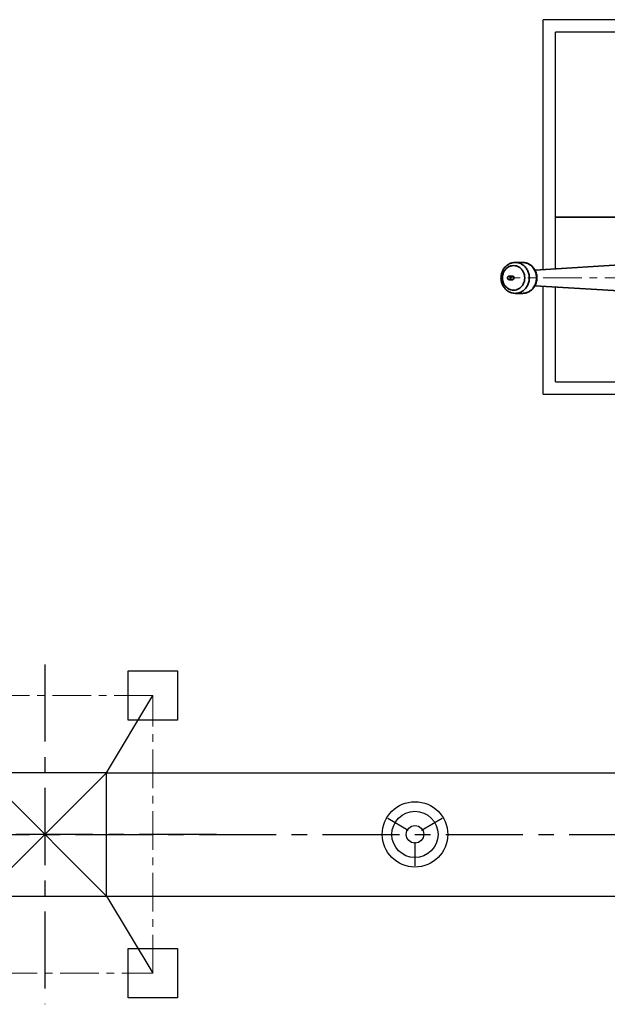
# Model space of a CAD drawing. Header units: inches. Extents: x -341304 to 31571016, y -692717 to 2132253.
# Tile 145 of 256: x 541203 to 550728, y -304236 to -288284. Entities that reach past the tile are written whole.
import ezdxf

# ---------------------------------------------------------------- set-up
doc = ezdxf.new("R2010")
doc.units = ezdxf.units.IN
doc.header["$MEASUREMENT"] = 0
doc.linetypes.add('CENTER', pattern=[2, 1.25, -0.25, 0.25, -0.25])
doc.linetypes.add('CENTRE', pattern=[1.5, 0.75, -0.25, 0.25, -0.25])
doc.layers.add('CEN', color=1, linetype='CENTER')
doc.layers.add('TOWER', color=7, linetype='Continuous')
doc.layers.add('CENTER', color=2, linetype='CENTER', lineweight=15)

# ---------------------------------------------------------------- blocks, each defined once
blk = doc.blocks.new('tyyyy')
at = {"color": 230, "ltscale": 100}
for p, q in [((-1266340, 589432), (-1274902, 589432)), ((-1274902, 585385), (-1274902, 589432)), ((-1266140, 589232), (-1274702, 589232)), ((-1274702, 585398), (-1274702, 589232)), ((-1274902, 583364), (-1274902, 585113)), ((-1274702, 583564), (-1274702, 585101)), ((-1274702, 583564), (-1263887, 583564)), ((-1274902, 583364), (-1264087, 583364))]:
    blk.add_line(p, q, dxfattribs=at)
at = {"color": 230, "linetype": 'CENTRE', "lineweight": 35, "ltscale": 2500}
blk.add_line((-1274702, 586232), (-1255686, 586232), dxfattribs=at)
at = {"color": 230, "linetype": 'Continuous', "lineweight": 35}
for p, q in [((-1275237, 585499), (-1275353, 585499)), ((-1273240, 585488), (-1275037, 585377)), ((-1275401, 585279), (-1275454, 585279)), ((-1275401, 585219), (-1275454, 585219)), ((-1275237, 584999), (-1275353, 584999)), ((-1273240, 585011), (-1275037, 585121))]:
    blk.add_line(p, q, dxfattribs=at)
at = {"color": 230, "linetype": 'CENTER', "lineweight": 13, "ltscale": 500}
blk.add_line((-1272276, 585250), (-1275454, 585250), dxfattribs=at)
at = {"color": 230, "linetype": 'Continuous', "lineweight": 35}
for points, start_tangent, end_tangent in [([(-1275353, 585499), (-1275404, 585493), (-1275453, 585475), (-1275498, 585445), (-1275535, 585405), (-1275563, 585357), (-1275580, 585304), (-1275586, 585248), (-1275580, 585192), (-1275562, 585139), (-1275534, 585092), (-1275497, 585053), (-1275453, 585023), (-1275404, 585005), (-1275353, 584999)], (-1, 0), (1, 0)), ([(-1275353, 585499), (-1275294, 585491), (-1275240, 585466), (-1275193, 585426), (-1275157, 585374), (-1275134, 585314), (-1275126, 585249), (-1275134, 585185), (-1275157, 585124), (-1275193, 585072), (-1275240, 585033), (-1275294, 585008), (-1275353, 584999)], (1, 0), (-1, 0)), ([(-1275237, 584999), (-1275186, 585005), (-1275137, 585024), (-1275092, 585053), (-1275055, 585093), (-1275027, 585141), (-1275010, 585195), (-1275004, 585251), (-1275010, 585307), (-1275028, 585360), (-1275056, 585407), (-1275093, 585446), (-1275137, 585475), (-1275186, 585493), (-1275237, 585499)], (1, 0), (-1, 0)), ([(-1275237, 585499), (-1275179, 585491), (-1275124, 585466), (-1275077, 585426), (-1275041, 585374), (-1275018, 585314), (-1275011, 585249), (-1275018, 585185), (-1275041, 585124), (-1275077, 585072), (-1275124, 585033), (-1275179, 585008), (-1275237, 584999)], (1, 0), (-1, 0)), ([(-1275381, 585448), (-1275428, 585442), (-1275472, 585422), (-1275509, 585390), (-1275538, 585349), (-1275556, 585301), (-1275562, 585249), (-1275556, 585198), (-1275538, 585150), (-1275509, 585108), (-1275472, 585077), (-1275428, 585057), (-1275381, 585050)], (-1, 0), (1, 0)), ([(-1275381, 585448), (-1275335, 585442), (-1275291, 585422), (-1275254, 585390), (-1275225, 585349), (-1275207, 585301), (-1275201, 585249), (-1275207, 585198), (-1275225, 585150), (-1275254, 585108), (-1275291, 585077), (-1275335, 585057), (-1275381, 585050)], (1, 0), (-1, 0)), ([(-1275454, 585279), (-1275476, 585268), (-1275481, 585243), (-1275454, 585219)], (-1, 0), (1, 0)), ([(-1275454, 585279), (-1275433, 585268), (-1275428, 585243), (-1275454, 585219)], (1, 0), (-1, 0)), ([(-1275401, 585279), (-1275380, 585268), (-1275375, 585243), (-1275401, 585219)], (1, 0), (-1, 0))]:
    blk.add_spline(points, degree=3, dxfattribs=dict(at, start_tangent=start_tangent, end_tangent=end_tangent))
blk = doc.blocks.new('400LAPL')
at = {"color": 230, "ltscale": 700}
for p, q in [((-442, 255), (-108, 62)), ((108, 62), (442, 255)), ((0, -125), (0, -510))]:
    blk.add_line(p, q, dxfattribs=at)
for radius, start, end in [(530, 0, 180), (530, 180, 0), (142, 0, 180), (142, 180, 0)]:
    blk.add_arc((0, 0), radius, start, end, dxfattribs=at)
blk = doc.blocks.new('TWRH')
at = {"ltscale": 3000}
for p, q in [((-1000, 1000), (-2250, 1750)), ((1000, 1000), (2250, 1750)), ((1000, 1000), (-1000, 1000)), ((-1000, 1000), (-1000, -1000)), ((1000, -1000), (1000, 1000)), ((-1000, -1000), (-2250, -1750)), ((-1000, -1000), (1000, -1000)), ((1000, -1000), (2250, -1750))]:
    blk.add_line(p, q, dxfattribs=at)
at = {"ltscale": 100}
for p, q in [((-1000, 1000), (1000, -1000)), ((1000, 1000), (-1000, -1000))]:
    blk.add_line(p, q, dxfattribs=at)
for points in [[(-2650, 2150), (-1850, 2150), (-1850, 1350), (-2650, 1350)], [(1850, 2150), (2650, 2150), (2650, 1350), (1850, 1350)], [(-2650, -1350), (-1850, -1350), (-1850, -2150), (-2650, -2150)], [(1850, -1350), (2650, -1350), (2650, -2150), (1850, -2150)]]:
    blk.add_lwpolyline(points, close=True, dxfattribs=at)
at = {"layer": 'CEN', "ltscale": 1000}
for p, q in [((0, -2781), (0, 2781)), ((2753, 0), (-2753, 0))]:
    blk.add_line(p, q, dxfattribs=at)
at = {"layer": 'CENTER', "color": 7, "ltscale": 500}
for p, q in [((2250, 1750), (-2250, 1750)), ((-2250, 1750), (-2250, -1750)), ((2250, -1750), (2250, 1750)), ((-2250, -1750), (2250, -1750))]:
    blk.add_line(p, q, dxfattribs=at)
blk = doc.blocks.new('A$C232611C6')
at = {"layer": 'CEN', "ltscale": 1000}
blk.add_line((7075, 11000, 0), (34075, 11000, 0), dxfattribs=at)
at = {"layer": 'TOWER', "color": 230}
for p, q in [((9575, 12000, 0), (33075, 12000, 0)), ((9575, 10000, 0), (33075, 10000, 0))]:
    blk.add_line(p, q, dxfattribs=at)
blk.add_ellipse((14575, 11000, 0), major_axis=(-265, -265), ratio=1, start_param=5.497787, end_param=11.780972, dxfattribs=at)
at = {"color": 230, "rotation": 90}
blk.add_blockref('TWRH', (8575, 11000, 0), dxfattribs=at)
at = {"layer": 'TOWER', "color": 230, "xscale": -1, "zscale": 1333.333333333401}
blk.add_blockref('400LAPL', (14575, 11000, 0), dxfattribs=at)
blk = doc.blocks.new('GT REV-02')
at = {"color": 7}
blk.add_blockref('tyyyy', (391440, -564042), dxfattribs=at)
at = {"color": 230}
blk.add_blockref('A$C232611C6', (-900115, 1191, -96251), dxfattribs=at)

msp = doc.modelspace()

# ---------------------------------------------------------------- block references
at = {"color": 230}
msp.add_blockref('GT REV-02', (1433150.1, -313674.2, 96251.3), dxfattribs=at)

doc.saveas('drawing.dxf')
